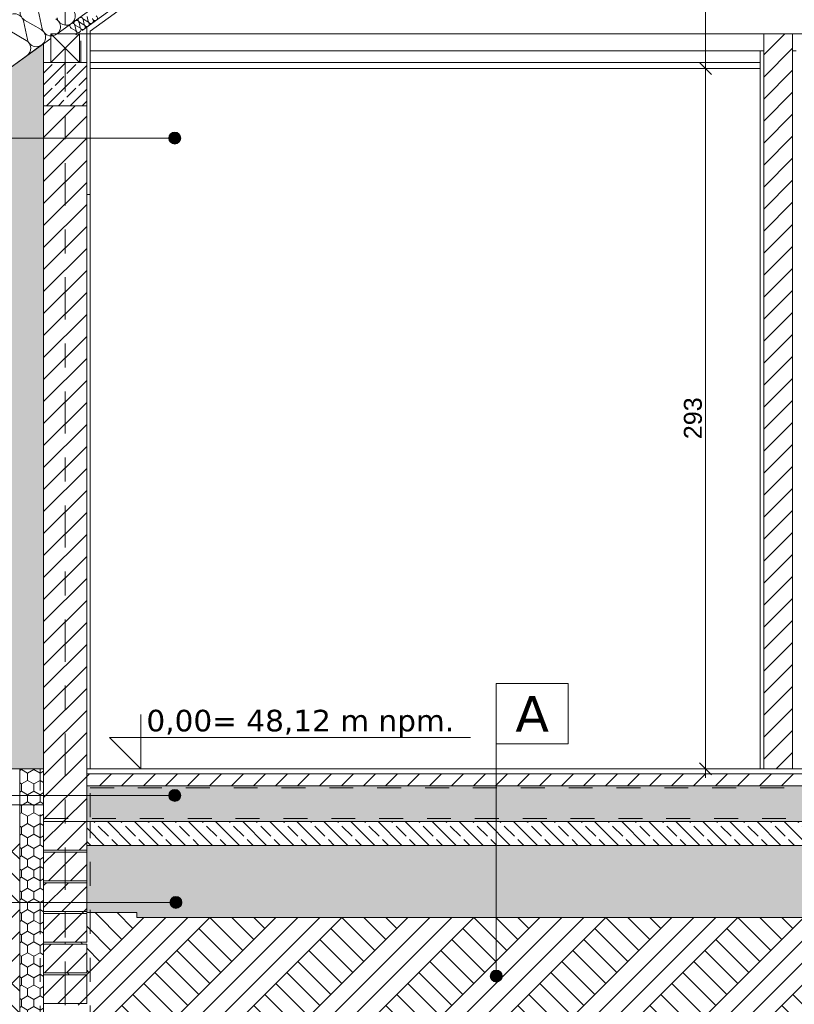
# Model space of a CAD drawing. Extents: x 5465377 to 5465550, y 5925276 to 5925338.
# Tile 154 of 182: x 5465433.22 to 5465436.46, y 5925329.19 to 5925333.31. Entities that reach past the tile are written whole.
import ezdxf

# ---------------------------------------------------------------- set-up
doc = ezdxf.new("R2010")
doc.units = 0
doc.header["$MEASUREMENT"] = 0
doc.linetypes.add('Dashed_line (2)', pattern=[0.0375, 0.025, -0.0125])
doc.linetypes.add('Kropki i Kreski', pattern=[0.335139, 0.176389, -0.088194, 0, -0.070556])
for name, color, linetype, lineweight in [('0_Nr_Pióra__141', 7, 'Continuous', 0), ('0_Nr_pióra__141_Nr_Pióra__141', 7, 'Continuous', 0), ('0_Nr_pióra__141_Nr_Pióra__142', 7, 'Continuous', 18), ('0_Nr_Pióra__142', 7, 'Continuous', 18), ('_1_Nr_pióra__1_Nr_Pióra__141', 7, 'Continuous', 0), ('_1_Nr_pióra__1_Nr_Pióra__142', 7, 'Continuous', 18), ('_______wymiarowanie_Nr_Pióra__201', 150, 'Continuous', 0), ('____rosliny_Nr_Pióra__141', 7, 'Continuous', 0), ('_ARCH_Projekt_Nr_pióra__141_Nr_Pióra__1', 7, 'Continuous', 13), ('_ARCH_Projekt_Nr_pióra__141_Nr_Pióra__141', 7, 'Continuous', 0), ('_ARCH_Sciany_Nr_Pióra__141', 7, 'Continuous', 0), ('_ARCH_Sciany_Nr_Pióra__142', 7, 'Continuous', 18), ('EGBD03_Nr_Pióra__141', 7, 'Continuous', 0), ('tabelki_Nr_pióra__1_Nr_pióra__141_Nr_Pióra__141', 7, 'Continuous', 0), ('tabelki_Nr_pióra__7_Nr_Pióra__141', 7, 'Continuous', 0), ('tabelki_Nr_pióra__7_Nr_pióra__7_Nr_Pióra__7', 7, 'Continuous', 35)]:
    doc.layers.add(name, color=color, linetype=linetype, lineweight=lineweight)
doc.layers.add('_______wymiarowanie', color=7, linetype='Continuous')
doc.layers.add('EGBD03', color=7, linetype='Continuous')
doc.styles.add('GENERATED_STYLE_4', font='arial.ttf')
doc.styles.add('GENERATED_STYLE_5', font='txt')
doc.styles.add('GENERATED_STYLE_6', font='verdana.ttf')
doc.dimstyles.new('GENERATED_STYLE__2', dxfattribs={"dimtxt": 0.075, "dimasz": 0.0475, "dimexe": 0.18, "dimexo": 0, "dimgap": 0.09, "dimtad": 1, "dimdec": 0, "dimlfac": 100, "dimzin": 0, "dimdsep": 46, "dimtxsty": 'GENERATED_STYLE_5', "dimblk": 'ARROWHEAD_6', "dimblk1": 'ARROWHEAD_6', "dimblk2": 'ARROWHEAD_6', "dimcen": 0.09, "dimclrd": 256, "dimclre": 256, "dimclrt": 256, "dimazin": 0, "dimtfac": 1, "dimtdec": 4, "dimtmove": 0, "dimatfit": 3, "dimfxl": 0, "dimtolj": 1, "dimtzin": 0, "dimarcsym": 0})
pattern_1 = [(45, (5464021.33072, 5925651.47357), (-0.045961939, 0.045961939), [])]
pattern_2 = [(90, (5464021.330723, 5925651.47357), (-0.0519615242, 0), [0.03, -0.06]), (90, (5464021.30474, 5925651.51857), (-0.0519615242, 0), [0.03, -0.06]), (150, (5464021.330723, 5925651.50357), (0.0259807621, 0.045), [0.03, -0.06]), (150, (5464021.27876, 5925651.50357), (0.0259807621, 0.045), [0.03, -0.06]), (-150, (5464021.330723, 5925651.47357), (-0.0259807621, 0.045), [0.03, -0.06]), (-150, (5464021.27876, 5925651.47357), (-0.0259807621, 0.045), [0.03, -0.06])]

# ---------------------------------------------------------------- blocks, each defined once
blk = doc.blocks.new('Izolacja cieplna 12_73', base_point=(5465433.4571, 5925333.242))
at = {"layer": '____rosliny_Nr_Pióra__141', "linetype": 'Continuous'}
for p, q in [((5465433.5091, 5925333.2982), (5465433.5044, 5925333.3198)), ((5465433.4576, 5925333.2608), (5465433.4529, 5925333.2823)), ((5465433.4543, 5925333.2834), (5465433.4734, 5925333.2722)), ((5465433.4748, 5925333.2733), (5465433.4701, 5925333.2948)), ((5465433.4715, 5925333.2959), (5465433.4905, 5925333.2847)), ((5465433.492, 5925333.2858), (5465433.4872, 5925333.3073)), ((5465433.4887, 5925333.3083), (5465433.5077, 5925333.2972)), ((5465433.4372, 5925333.2709), (5465433.4562, 5925333.2598))]:
    blk.add_line(p, q, dxfattribs=at)
for centre, start_param, end_param in [((5465433.5367, 5925333.313), 1.158004, 5.125183), ((5465433.4425, 5925333.2801), 4.299595, 8.266775), ((5465433.4597, 5925333.2925), 4.299595, 8.266775), ((5465433.4769, 5925333.305), 4.299595, 8.266775), ((5465433.4852, 5925333.2755), 1.158004, 5.125183), ((5465433.5023, 5925333.288), 1.158004, 5.125183), ((5465433.5195, 5925333.3005), 1.158004, 5.125183), ((5465433.4508, 5925333.2506), 3.141593, 5.125182), ((5465433.468, 5925333.2631), 1.158004, 5.125183)]:
    blk.add_ellipse(centre, major_axis=(-0.00625, 0.0086), ratio=0.998111, start_param=start_param, end_param=end_param, dxfattribs=at)
blk = doc.blocks.new('Izolacja cieplna 12_71', base_point=(5465433.2526, 5925333.1552))
at = {"layer": '____rosliny_Nr_Pióra__141', "linetype": 'Continuous'}
for p, q in [((5465433.3167, 5925333.2681), (5465433.2998, 5925333.3457)), ((5465433.2547, 5925333.223), (5465433.2377, 5925333.3006)), ((5465433.243, 5925333.3044), (5465433.3115, 5925333.2643)), ((5465433.1809, 5925333.2593), (5465433.2495, 5925333.2193))]:
    blk.add_line(p, q, dxfattribs=at)
for centre, start_param, end_param in [((5465433.2623, 5925333.3375), 5.870392, 9.837571), ((5465433.2003, 5925333.2924), 5.870392, 9.837571), ((5465433.4162, 5925333.3214), 2.7288, 6.695979), ((5465433.3542, 5925333.2763), 2.7288, 6.695979), ((5465433.2921, 5925333.2313), 2.7288, 6.695979), ((5465433.2301, 5925333.1862), 4.712389, 6.695979)]:
    blk.add_ellipse(centre, major_axis=(0.031, 0.0225), ratio=0.998431, start_param=start_param, end_param=end_param, dxfattribs=at)
blk = doc.blocks.new('Linia_265', base_point=(5465433.4122, 5925337.1188))
at = {"layer": 'EGBD03_Nr_Pióra__141', "linetype": 'Kropki i Kreski'}
blk.add_line((5465433.4122, 5925336.9938), (5465433.4122, 5925327.5395), dxfattribs=at)
blk = doc.blocks.new('Linia_8749', base_point=(5465431.1359, 5925329.6187))
at = {"layer": '0_Nr_pióra__141_Nr_Pióra__141', "linetype": 'Continuous'}
blk.add_hatch(color=256, dxfattribs=at).paths.add_polyline_path([(5465433.9004, 5925329.6187), (5465433.8985, 5925329.6282), (5465433.8931, 5925329.6363), (5465433.8849, 5925329.6418), (5465433.8754, 5925329.6437), (5465433.8658, 5925329.6418), (5465433.8577, 5925329.6363), (5465433.8523, 5925329.6282), (5465433.8504, 5925329.6187), (5465433.8523, 5925329.6091), (5465433.8577, 5925329.601), (5465433.8658, 5925329.5956), (5465433.8754, 5925329.5937), (5465433.8849, 5925329.5956), (5465433.8931, 5925329.601), (5465433.8985, 5925329.6091)], flags=0)
blk.add_line((5465431.1359, 5925329.6187), (5465433.8504, 5925329.6187), dxfattribs=at)
blk.add_circle((5465433.8754, 5925329.6187), 0.025, dxfattribs=at)
blk = doc.blocks.new('Linia_8285', base_point=(5465431.1306, 5925330.0655))
at = {"layer": '0_Nr_pióra__141_Nr_Pióra__141', "linetype": 'Continuous'}
blk.add_hatch(color=256, dxfattribs=at).paths.add_polyline_path([(5465433.8951, 5925330.0655), (5465433.8932, 5925330.075), (5465433.8878, 5925330.0831), (5465433.8797, 5925330.0886), (5465433.8701, 5925330.0905), (5465433.8605, 5925330.0886), (5465433.8524, 5925330.0831), (5465433.847, 5925330.075), (5465433.8451, 5925330.0655), (5465433.847, 5925330.0559), (5465433.8524, 5925330.0478), (5465433.8605, 5925330.0424), (5465433.8701, 5925330.0405), (5465433.8797, 5925330.0424), (5465433.8878, 5925330.0478), (5465433.8932, 5925330.0559)], flags=0)
blk.add_line((5465431.1306, 5925330.0655), (5465433.8451, 5925330.0655), dxfattribs=at)
blk.add_circle((5465433.8701, 5925330.0655), 0.025, dxfattribs=at)
blk = doc.blocks.new('Linia_8284', base_point=(5465431.1306, 5925332.8115))
at = {"layer": '0_Nr_pióra__141_Nr_Pióra__141', "linetype": 'Continuous'}
blk.add_hatch(color=256, dxfattribs=at).paths.add_polyline_path([(5465433.8951, 5925332.8115), (5465433.8932, 5925332.821), (5465433.8878, 5925332.8291), (5465433.8797, 5925332.8346), (5465433.8701, 5925332.8365), (5465433.8605, 5925332.8346), (5465433.8524, 5925332.8291), (5465433.847, 5925332.821), (5465433.8451, 5925332.8115), (5465433.847, 5925332.8019), (5465433.8524, 5925332.7938), (5465433.8605, 5925332.7884), (5465433.8701, 5925332.7865), (5465433.8797, 5925332.7884), (5465433.8878, 5925332.7938), (5465433.8932, 5925332.8019)], flags=0)
blk.add_line((5465431.1306, 5925332.8115), (5465433.8451, 5925332.8115), dxfattribs=at)
blk.add_circle((5465433.8701, 5925332.8115), 0.025, dxfattribs=at)
blk = doc.blocks.new('Linia_8281', base_point=(5465435.2141, 5925330.2864))
at = {"layer": '0_Nr_pióra__141_Nr_Pióra__141', "linetype": 'Continuous'}
blk.add_hatch(color=256, dxfattribs=at).paths.add_polyline_path([(5465435.2391, 5925329.3111), (5465435.2372, 5925329.3207), (5465435.2318, 5925329.3288), (5465435.2237, 5925329.3342), (5465435.2141, 5925329.3361), (5465435.2045, 5925329.3342), (5465435.1964, 5925329.3288), (5465435.191, 5925329.3207), (5465435.1891, 5925329.3111), (5465435.191, 5925329.3016), (5465435.1964, 5925329.2935), (5465435.2045, 5925329.288), (5465435.2141, 5925329.2861), (5465435.2237, 5925329.288), (5465435.2318, 5925329.2935), (5465435.2372, 5925329.3016)], flags=0)
blk.add_line((5465435.2141, 5925330.2864), (5465435.2141, 5925329.3361), dxfattribs=at)
blk.add_circle((5465435.2141, 5925329.3111), 0.025, dxfattribs=at)
blk = doc.blocks.new('*D434', base_point=(5464021.3307, 5925651.4736))
at = {"layer": '_______wymiarowanie_Nr_Pióra__201', "linetype": 'Continuous'}
for p, q in [((5465432.7251, 5925335.982), (5465432.6751, 5925336.032)), ((5465432.7001, 5925336.007), (5465432.7001, 5925336.0445)), ((5465432.7469, 5925336.007), (5465432.6532, 5925336.007)), ((5465432.7001, 5925333.3735), (5465432.7001, 5925336.007)), ((5465432.6751, 5925333.3985), (5465432.7251, 5925333.3485)), ((5465432.7469, 5925333.3735), (5465432.6532, 5925333.3735))]:
    blk.add_line(p, q, dxfattribs=at)
at = {"layer": '_______wymiarowanie_Nr_Pióra__201', "insert": (5465432.6101, 5925334.6049), "char_height": 0.075, "attachment_point": 1, "rotation": 90, "style": 'GENERATED_STYLE_4'}
blk.add_mtext('{263}', dxfattribs=at)
blk = doc.blocks.new('ARROWHEAD_6')
at = {"linetype": 'Continuous'}
for p, q in [((0, 0), (-1, 0)), ((-0.5, -0.5), (0.5, 0.5))]:
    blk.add_line(p, q, dxfattribs=at)
blk = doc.blocks.new('*D435', base_point=(5464021.3307, 5925651.4736))
at = {"layer": '_______wymiarowanie_Nr_Pióra__201', "linetype": 'Continuous'}
for p, q in [((5465432.3713, 5925335.982), (5465432.3213, 5925336.032)), ((5465432.3463, 5925336.007), (5465432.3463, 5925336.0445)), ((5465432.3932, 5925336.007), (5465432.2995, 5925336.007)), ((5465432.3463, 5925330.0264), (5465432.3463, 5925336.007)), ((5465432.3932, 5925330.0264), (5465432.2995, 5925330.0264)), ((5465432.3213, 5925330.0514), (5465432.3713, 5925330.0014)), ((5465432.3463, 5925329.9889), (5465432.3463, 5925330.0264))]:
    blk.add_line(p, q, dxfattribs=at)
at = {"layer": '_______wymiarowanie_Nr_Pióra__201', "insert": (5465432.2563, 5925332.9313), "char_height": 0.075, "attachment_point": 1, "rotation": 90, "style": 'GENERATED_STYLE_4'}
blk.add_mtext('{598}', dxfattribs=at)
blk = doc.blocks.new('*D436', base_point=(5464021.3307, 5925651.4736))
at = {"layer": '_______wymiarowanie_Nr_Pióra__201', "linetype": 'Continuous'}
for p, q in [((5465436.0631, 5925333.1264), (5465436.1131, 5925333.0764)), ((5465436.135, 5925333.1014), (5465436.0412, 5925333.1014)), ((5465436.0881, 5925330.1764), (5465436.0881, 5925333.1014)), ((5465436.0631, 5925330.2014), (5465436.1131, 5925330.1514)), ((5465436.135, 5925330.1764), (5465436.0412, 5925330.1764)), ((5465436.0881, 5925330.1389), (5465436.0881, 5925330.1764))]:
    blk.add_line(p, q, dxfattribs=at)
at = {"layer": '_______wymiarowanie_Nr_Pióra__201', "insert": (5465435.9981, 5925331.5536), "char_height": 0.075, "attachment_point": 1, "rotation": 90, "style": 'GENERATED_STYLE_4'}
blk.add_mtext('{293}', dxfattribs=at)
blk = doc.blocks.new('*D437', base_point=(5464021.3307, 5925651.4736))
at = {"layer": '_______wymiarowanie_Nr_Pióra__201', "linetype": 'Continuous'}
for p, q in [((5465436.1131, 5925335.5759), (5465436.0631, 5925335.6259)), ((5465436.0881, 5925335.6009), (5465436.0881, 5925335.6384)), ((5465436.135, 5925335.6009), (5465436.0412, 5925335.6009)), ((5465436.0881, 5925333.1014), (5465436.0881, 5925335.6009)), ((5465436.0631, 5925333.1264), (5465436.1131, 5925333.0764)), ((5465436.135, 5925333.1014), (5465436.0412, 5925333.1014))]:
    blk.add_line(p, q, dxfattribs=at)
at = {"layer": '_______wymiarowanie_Nr_Pióra__201', "insert": (5465435.9981, 5925334.2658), "char_height": 0.075, "attachment_point": 1, "rotation": 90, "style": 'GENERATED_STYLE_4'}
blk.add_mtext('{250}', dxfattribs=at)

msp = doc.modelspace()

# ---------------------------------------------------------------- hatches: boundary and pattern name
at = {"layer": '0_Nr_Pióra__141', "linetype": 'Continuous'}
h = msp.add_hatch(dxfattribs=at)
h.set_pattern_fill('Beton_zbrojony2', color=256, style=0, pattern_type=2)
h.set_pattern_definition([(45, (5464021.33072, 5925651.47357), (-0.0494974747, 0.0494974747), []), (45, (5464021.305974, 5925651.49832), (-0.0494974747, 0.0494974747), [0.0525, -0.0175])])
h.paths.add_polyline_path([(5465433.3222, 5925332.9464), (5465433.3222, 5925333.1264), (5465433.5022, 5925333.1264), (5465433.5022, 5925332.9464)], flags=0)
h = msp.add_hatch(dxfattribs=at)
h.set_pattern_fill('grunt', color=256, style=0, pattern_type=2)
h.set_pattern_definition([(45, (5464021.33072, 5925651.47357), (-0.137885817, 0.137885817), []), (45, (5464021.28476, 5925651.51953), (-0.27577163, 0.27577163), []), (45, (5464021.2388, 5925651.5655), (-0.27577163, 0.27577163), []), (135, (5464021.19284, 5925651.611455), (0.045961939, 0.045961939), [0.194999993, -0.194999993])])
h.paths.add_polyline_path([(5465433.2222, 5925329.8961), (5465431.5803, 5925329.8961), (5465432.7156, 5925328.0993), (5465433.4122, 5925328.0574), (5465434.3065, 5925328.0036), (5465436.2799, 5925327.9254), (5465439.0097, 5925328.0384), (5465440.0722, 5925328.0747), (5465441.044, 5925328.108), (5465441.9216, 5925329.896), (5465440.2622, 5925329.8957), (5465440.2622, 5925328.6777), (5465440.3722, 5925328.6767), (5465440.3722, 5925328.3767), (5465440.4722, 5925328.2767), (5465440.0722, 5925328.2767), (5465439.6722, 5925328.2767, -0.135964), (5465439.7722, 5925328.3767), (5465439.7722, 5925328.6767), (5465440.0722, 5925328.6767), (5465440.0722, 5925328.6864), (5465440.0722, 5925328.6877), (5465439.9822, 5925328.6877), (5465439.9822, 5925328.8077), (5465440.0722, 5925328.8077), (5465440.0722, 5925328.8147), (5465439.9822, 5925328.8147), (5465439.9822, 5925328.9347), (5465440.0722, 5925328.9347), (5465440.0722, 5925328.9417), (5465439.9822, 5925328.9417), (5465439.9822, 5925329.0617), (5465440.0722, 5925329.0617), (5465440.0722, 5925329.0697), (5465439.9822, 5925329.0697), (5465439.9822, 5925329.1897), (5465440.0722, 5925329.1897), (5465440.0722, 5925329.1967), (5465439.9822, 5925329.1967), (5465439.9822, 5925329.3167), (5465440.0722, 5925329.3167), (5465440.0722, 5925329.3247), (5465439.9822, 5925329.3247), (5465439.9822, 5925329.4447), (5465440.0722, 5925329.4447), (5465440.0722, 5925329.4527), (5465439.9822, 5925329.4527), (5465439.9822, 5925329.5564), (5465439.9678, 5925329.5564), (5465439.7722, 5925329.5564), (5465435.2141, 5925329.5564), (5465433.7122, 5925329.5564), (5465433.7122, 5925329.5764), (5465433.5166, 5925329.5764), (5465433.5022, 5925329.5764), (5465433.5022, 5925329.5807), (5465433.4122, 5925329.5807), (5465433.4122, 5925329.5727), (5465433.5022, 5925329.5727), (5465433.5022, 5925329.4527), (5465433.4122, 5925329.4527), (5465433.4122, 5925329.4447), (5465433.5022, 5925329.4447), (5465433.5022, 5925329.3247), (5465433.4122, 5925329.3247), (5465433.4122, 5925329.3167), (5465433.5022, 5925329.3167), (5465433.5022, 5925329.1967), (5465433.4122, 5925329.1967), (5465433.4122, 5925329.1897), (5465433.5022, 5925329.1897), (5465433.5022, 5925329.0697), (5465433.4122, 5925329.0697), (5465433.4122, 5925329.0617), (5465433.5022, 5925329.0617), (5465433.5022, 5925328.9417), (5465433.4122, 5925328.9417), (5465433.4122, 5925328.9347), (5465433.5022, 5925328.9347), (5465433.5022, 5925328.8147), (5465433.4122, 5925328.8147), (5465433.4122, 5925328.8077), (5465433.5022, 5925328.8077), (5465433.5022, 5925328.6877), (5465433.4122, 5925328.6877), (5465433.4122, 5925328.6864), (5465433.5022, 5925328.6864), (5465433.5022, 5925328.6767), (5465433.7122, 5925328.6767), (5465433.7122, 5925328.3767, -0.135964), (5465433.8122, 5925328.2767), (5465433.4122, 5925328.2767), (5465433.0122, 5925328.2767), (5465433.1122, 5925328.3767), (5465433.1122, 5925328.6767), (5465433.2222, 5925328.6777)], flags=0)
at = {"layer": '0_Nr_pióra__141_Nr_Pióra__141', "linetype": 'Continuous'}
h = msp.add_hatch(dxfattribs=at)
h.set_pattern_fill('BETON_ZBROJONY1', color=256, style=0, pattern_type=2)
h.set_pattern_definition([(135, (5664439.54761, 6139791.620276), (0.056568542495, 0.056568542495), []), (135, (5664439.51933, 6139791.59199), (0.056568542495, 0.056568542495), [0.06, -0.02])])
h.paths.add_polyline_path([(5465439.9822, 5925329.9564), (5465433.5022, 5925329.9564), (5465433.5022, 5925329.8564), (5465439.9822, 5925329.8564)], flags=0)
at = {"layer": '_ARCH_Projekt_Nr_pióra__141_Nr_Pióra__141', "linetype": 'Continuous'}
h = msp.add_hatch(dxfattribs=at)
h.set_pattern_fill('tynk_000', color=256, style=0, pattern_type=2)
h.set_pattern_definition([(45, (5664439.547614, 6139791.670276), (-0.0159099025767, 0.0159099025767), [0, -0.015, 0, -0.0225]), (110, (5664439.597614, 6139791.670276), (0.0211430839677, 0.0076954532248), [0, -0.011, 0, -0.019])])
h.paths.add_polyline_path([(5465433.5022, 5925329.8564), (5465433.5022, 5925329.5764), (5465433.7122, 5925329.5764), (5465433.7122, 5925329.5564), (5465439.7722, 5925329.5564), (5465439.9822, 5925329.5564), (5465439.9821, 5925329.8564)], flags=0)
at = {"layer": '_ARCH_Sciany_Nr_Pióra__141', "linetype": 'Continuous'}
h = msp.add_hatch(dxfattribs=at)
h.set_pattern_fill('cegła_zwykła', color=256, style=0, pattern_type=2)
h.set_pattern_definition(pattern_1)
h.paths.add_polyline_path([(5465436.3322, 5925330.1764), (5465436.4522, 5925330.1764), (5465436.4522, 5925333.2464), (5465436.3322, 5925333.2464)], flags=0)
h = msp.add_hatch(dxfattribs=at)
h.set_pattern_fill('Styropian2', color=256, style=0, pattern_type=2)
h.set_pattern_definition(pattern_2)
h.paths.add_polyline_path([(5465433.3222, 5925333.2058), (5465433.1622, 5925333.0895), (5465433.1622, 5925330.1764), (5465433.3222, 5925330.1764)], flags=0)
h = msp.add_hatch(dxfattribs=at)
h.set_pattern_fill('cegła_zwykła', color=256, style=0, pattern_type=2)
h.set_pattern_definition(pattern_1)
h.paths.add_polyline_path([(5465433.3222, 5925332.9464), (5465433.3222, 5925329.9564), (5465433.5022, 5925329.9564), (5465433.5022, 5925332.9464)], flags=0)
h = msp.add_hatch(dxfattribs=at)
h.set_pattern_fill('Styropian2', color=256, style=0, pattern_type=2)
h.set_pattern_definition(pattern_2)
h.paths.add_polyline_path([(5465433.3222, 5925330.1767), (5465433.2222, 5925330.1767), (5465433.2222, 5925328.6777), (5465433.3222, 5925328.6777), (5465433.3222, 5925330.152)], flags=0)
h = msp.add_hatch(dxfattribs=at)
h.set_pattern_fill('cegła_zwykła', color=256, style=0, pattern_type=2)
h.set_pattern_definition(pattern_1)
h.paths.add_polyline_path([(5465433.5022, 5925330.1064), (5465439.9822, 5925330.1064), (5465439.9822, 5925330.1564), (5465433.5022, 5925330.1564)], flags=0)
h = msp.add_hatch(dxfattribs=at)
h.set_pattern_fill('Styropian2', color=256, style=0, pattern_type=2)
h.set_pattern_definition(pattern_2)
h.paths.add_polyline_path([(5465439.9822, 5925329.9564), (5465433.5022, 5925329.9564), (5465433.5022, 5925330.1064), (5465439.9822, 5925330.1064)], flags=0)
h = msp.add_hatch(dxfattribs=at)
h.set_pattern_fill('cegła_zwykła', color=256, style=0, pattern_type=2)
h.set_pattern_definition(pattern_1)
h.paths.add_polyline_path([(5465433.3222, 5925329.9567), (5465433.3222, 5925329.8367), (5465433.5022, 5925329.8367), (5465433.5022, 5925329.9567)], flags=0)
h = msp.add_hatch(dxfattribs=at)
h.set_pattern_fill('cegła_zwykła', color=256, style=0, pattern_type=2)
h.set_pattern_definition(pattern_1)
h.paths.add_polyline_path([(5465433.3222, 5925329.8287), (5465433.3222, 5925329.7087), (5465433.5022, 5925329.7087), (5465433.5022, 5925329.8287)], flags=0)
h = msp.add_hatch(dxfattribs=at)
h.set_pattern_fill('cegła_zwykła', color=256, style=0, pattern_type=2)
h.set_pattern_definition(pattern_1)
h.paths.add_polyline_path([(5465433.3222, 5925329.7007), (5465433.3222, 5925329.5807), (5465433.5022, 5925329.5807), (5465433.5022, 5925329.7007)], flags=0)
h = msp.add_hatch(dxfattribs=at)
h.set_pattern_fill('cegła_zwykła', color=256, style=0, pattern_type=2)
h.set_pattern_definition(pattern_1)
h.paths.add_polyline_path([(5465433.3222, 5925329.5727), (5465433.3222, 5925329.4527), (5465433.5022, 5925329.4527), (5465433.5022, 5925329.5727)], flags=0)
h = msp.add_hatch(dxfattribs=at)
h.set_pattern_fill('cegła_zwykła', color=256, style=0, pattern_type=2)
h.set_pattern_definition(pattern_1)
h.paths.add_polyline_path([(5465433.3222, 5925329.4447), (5465433.3222, 5925329.3247), (5465433.5022, 5925329.3247), (5465433.5022, 5925329.4447)], flags=0)
h = msp.add_hatch(dxfattribs=at)
h.set_pattern_fill('cegła_zwykła', color=256, style=0, pattern_type=2)
h.set_pattern_definition(pattern_1)
h.paths.add_polyline_path([(5465433.3222, 5925329.3167), (5465433.3222, 5925329.1967), (5465433.5022, 5925329.1967), (5465433.5022, 5925329.3167)], flags=0)

# ---------------------------------------------------------------- linework, layer by layer
at = {"layer": '0_Nr_Pióra__141', "linetype": 'Continuous'}
for p, q in [((5465433.5022, 5925330.1764), (5465440.2622, 5925330.1764)), ((5465431.5145, 5925330.0264), (5465433.3222, 5925330.0264))]:
    msp.add_line(p, q, dxfattribs=at)
at = {"layer": '0_Nr_pióra__141_Nr_Pióra__142', "linetype": 'Continuous', "flags": 128}
msp.add_lwpolyline([(5465439.9822, 5925329.9564), (5465433.5022, 5925329.9564), (5465433.5022, 5925329.8564), (5465439.9822, 5925329.8564)], close=True, dxfattribs=at)
at = {"layer": '0_Nr_Pióra__142', "linetype": 'Continuous'}
for p, q in [((5465433.3782, 5925333.2464), (5465436.7422, 5925335.6906)), ((5465433.4722, 5925333.1264), (5465433.3522, 5925333.2464)), ((5465433.3522, 5925333.1264), (5465433.4722, 5925333.2464)), ((5465440.1062, 5925333.2464), (5465433.3782, 5925333.2464)), ((5465433.1622, 5925333.0895), (5465433.3522, 5925333.2276))]:
    msp.add_line(p, q, dxfattribs=at)
at = {"layer": '0_Nr_Pióra__142', "linetype": 'Continuous', "flags": 128}
for points in [[(5465433.4722, 5925333.1264), (5465433.3522, 5925333.1264), (5465433.3522, 5925333.2464), (5465433.4722, 5925333.2464)], [(5465433.3222, 5925332.9464), (5465433.3222, 5925333.1264), (5465433.5022, 5925333.1264), (5465433.5022, 5925332.9464)]]:
    msp.add_lwpolyline(points, close=True, dxfattribs=at)
msp.add_lwpolyline([(5465439.7722, 5925329.5564), (5465435.2141, 5925329.5564), (5465433.7122, 5925329.5564), (5465433.7122, 5925329.5764), (5465433.5166, 5925329.5764), (5465433.5022, 5925329.5764), (5465433.5022, 5925329.5807), (5465433.4122, 5925329.5807), (5465433.4122, 5925329.5727), (5465433.5022, 5925329.5727), (5465433.5022, 5925329.4527), (5465433.4122, 5925329.4527), (5465433.4122, 5925329.4447), (5465433.5022, 5925329.4447), (5465433.5022, 5925329.3247), (5465433.4122, 5925329.3247), (5465433.4122, 5925329.3167), (5465433.5022, 5925329.3167), (5465433.5022, 5925329.1967), (5465433.4122, 5925329.1967), (5465433.4122, 5925329.1897)], dxfattribs=at)
at = {"layer": '_1_Nr_pióra__1_Nr_Pióra__141', "linetype": 'Continuous'}
for p, q in [((5465433.3522, 5925333.1264), (5465433.4722, 5925333.2464)), ((5465433.4722, 5925333.1264), (5465433.3522, 5925333.2464))]:
    msp.add_line(p, q, dxfattribs=at)
at = {"layer": '_1_Nr_pióra__1_Nr_Pióra__141', "linetype": 'Continuous', "flags": 128}
msp.add_lwpolyline([(5465433.3522, 5925333.2464), (5465433.4722, 5925333.2464), (5465433.4722, 5925333.1264), (5465433.3522, 5925333.1264)], close=True, dxfattribs=at)
at = {"layer": '_1_Nr_pióra__1_Nr_Pióra__142', "linetype": 'Dashed_line (2)'}
for p, q in [((5465433.3072, 5925328.6864), (5465433.3072, 5925330.1767)), ((5465433.5166, 5925329.9753), (5465433.5166, 5925330.1567)), ((5465433.5166, 5925329.9751), (5465433.5166, 5925330.1564)), ((5465433.5166, 5925330.0974), (5465439.9678, 5925330.0974)), ((5465433.3247, 5925329.9694), (5465439.9822, 5925329.9694)), ((5465433.5166, 5925328.6877), (5465433.5166, 5925329.9567))]:
    msp.add_line(p, q, dxfattribs=at)
at = {"layer": '_ARCH_Projekt_Nr_pióra__141_Nr_Pióra__1', "linetype": 'Continuous', "flags": 128}
msp.add_lwpolyline([(5465433.5022, 5925329.8564), (5465433.5022, 5925329.5764), (5465433.7122, 5925329.5764), (5465433.7122, 5925329.5564), (5465439.7722, 5925329.5564), (5465439.9822, 5925329.5564), (5465439.9821, 5925329.8564)], close=True, dxfattribs=at)
at = {"layer": '_ARCH_Sciany_Nr_Pióra__141', "linetype": 'Continuous'}
for p, q in [((5465433.4836, 5925333.2612), (5465436.7716, 5925335.6501)), ((5465433.5172, 5925333.2578), (5465436.7778, 5925335.6268)), ((5465433.5022, 5925332.5764), (5465433.5022, 5925333.2748)), ((5465433.5172, 5925332.5764), (5465433.5172, 5925333.2578)), ((5465433.4772, 5925333.1264), (5465433.4772, 5925333.2178)), ((5465433.5022, 5925332.5764), (5465433.5022, 5925333.205)), ((5465433.5172, 5925333.1764), (5465436.3172, 5925333.1764)), ((5465436.3172, 5925330.1764), (5465436.3172, 5925333.1764)), ((5465436.3172, 5925333.1764), (5465436.3322, 5925333.1764)), ((5465436.3322, 5925330.1764), (5465436.3322, 5925333.1764)), ((5465436.3322, 5925330.1764), (5465436.3322, 5925333.1764)), ((5465436.4522, 5925333.1764), (5465436.4672, 5925333.1764)), ((5465436.4522, 5925330.1764), (5465436.4522, 5925333.1764)), ((5465436.4522, 5925330.1764), (5465436.4522, 5925333.1764)), ((5465433.5172, 5925333.1264), (5465436.3172, 5925333.1264)), ((5465433.3222, 5925332.5764), (5465433.3222, 5925333.1061)), ((5465433.3222, 5925332.5764), (5465433.3222, 5925333.1061)), ((5465433.5172, 5925333.1014), (5465436.3172, 5925333.1014)), ((5465433.5022, 5925332.5764), (5465433.5172, 5925332.5764)), ((5465433.5172, 5925330.1764), (5465433.5172, 5925332.5764)), ((5465433.1122, 5925330.1764), (5465433.3222, 5925330.1764))]:
    msp.add_line(p, q, dxfattribs=at)
at = {"layer": '_ARCH_Sciany_Nr_Pióra__141', "linetype": 'Continuous', "flags": 128}
for points in [[(5465433.3222, 5925333.2058), (5465433.1622, 5925333.0895), (5465433.1622, 5925330.1764), (5465433.3222, 5925330.1764)], [(5465433.3222, 5925330.1767), (5465433.2222, 5925330.1767), (5465433.2222, 5925328.6777), (5465433.3222, 5925328.6777), (5465433.3222, 5925330.152)], [(5465439.9822, 5925329.9564), (5465433.5022, 5925329.9564), (5465433.5022, 5925330.1064), (5465439.9822, 5925330.1064)]]:
    msp.add_lwpolyline(points, close=True, dxfattribs=at)
at = {"layer": '_ARCH_Sciany_Nr_Pióra__142', "linetype": 'Continuous', "flags": 128}
for points in [[(5465436.3322, 5925330.1764), (5465436.4522, 5925330.1764), (5465436.4522, 5925333.2464), (5465436.3322, 5925333.2464)], [(5465433.3222, 5925332.9464), (5465433.3222, 5925329.9564), (5465433.5022, 5925329.9564), (5465433.5022, 5925332.9464)], [(5465433.5022, 5925330.1064), (5465439.9822, 5925330.1064), (5465439.9822, 5925330.1564), (5465433.5022, 5925330.1564)], [(5465433.3222, 5925329.9567), (5465433.3222, 5925329.8367), (5465433.5022, 5925329.8367), (5465433.5022, 5925329.9567)], [(5465433.3222, 5925329.8287), (5465433.3222, 5925329.7087), (5465433.5022, 5925329.7087), (5465433.5022, 5925329.8287)], [(5465433.3222, 5925329.7007), (5465433.3222, 5925329.5807), (5465433.5022, 5925329.5807), (5465433.5022, 5925329.7007)], [(5465433.3222, 5925329.5727), (5465433.3222, 5925329.4527), (5465433.5022, 5925329.4527), (5465433.5022, 5925329.5727)], [(5465433.3222, 5925329.4447), (5465433.3222, 5925329.3247), (5465433.5022, 5925329.3247), (5465433.5022, 5925329.4447)], [(5465433.3222, 5925329.3167), (5465433.3222, 5925329.1967), (5465433.5022, 5925329.1967), (5465433.5022, 5925329.3167)]]:
    msp.add_lwpolyline(points, close=True, dxfattribs=at)
at = {"layer": 'EGBD03_Nr_Pióra__141', "linetype": 'Continuous'}
for p, q in [((5465433.7291, 5925330.4037), (5465433.7291, 5925330.1764)), ((5465433.7291, 5925330.1764), (5465433.5973, 5925330.3083)), ((5465433.5973, 5925330.3083), (5465435.1069, 5925330.3083))]:
    msp.add_line(p, q, dxfattribs=at)
at = {"layer": 'tabelki_Nr_pióra__1_Nr_pióra__141_Nr_Pióra__141', "linetype": 'Continuous', "flags": 128}
msp.add_lwpolyline([(5465435.2141, 5925330.5328), (5465435.5141, 5925330.5328), (5465435.5141, 5925330.2815), (5465435.2141, 5925330.2815)], close=True, dxfattribs=at)

# ---------------------------------------------------------------- block references
at = {"layer": '0_Nr_Pióra__141', "linetype": 'Continuous'}
for name, p in [('Linia_8284', (5465431.1306, 5925332.8115)), ('Linia_8281', (5465435.2141, 5925330.2864)), ('Linia_8285', (5465431.1306, 5925330.0655)), ('Linia_8749', (5465431.1359, 5925329.6187))]:
    msp.add_blockref(name, p, dxfattribs=at)
at = {"layer": '____rosliny_Nr_Pióra__141', "linetype": 'Continuous'}
for name, p in [('Izolacja cieplna 12_71', (5465433.2526, 5925333.1552)), ('Izolacja cieplna 12_73', (5465433.4571, 5925333.242))]:
    msp.add_blockref(name, p, dxfattribs=at)
at = {"layer": 'EGBD03', "linetype": 'Kropki i Kreski'}
msp.add_blockref('Linia_265', (5465433.4122, 5925337.1188), dxfattribs=at)

# ---------------------------------------------------------------- texts
at = {"layer": 'tabelki_Nr_pióra__7_Nr_Pióra__141', "linetype": 'Continuous', "insert": (5465433.7519, 5925330.3076), "char_height": 0.09, "attachment_point": 7, "style": 'GENERATED_STYLE_6'}
msp.add_mtext('{0,00= 48,12 m npm.}', dxfattribs=at)
at = {"layer": 'tabelki_Nr_pióra__7_Nr_pióra__7_Nr_Pióra__7', "linetype": 'Continuous', "insert": (5465435.3641, 5925330.3315), "char_height": 0.15, "attachment_point": 8, "style": 'GENERATED_STYLE_6'}
msp.add_mtext('{A           }', dxfattribs=at)

# ---------------------------------------------------------------- dimensions: what is measured, and where the dimension line sits
at = {"layer": '_______wymiarowanie', "linetype": 'Continuous'}
for base, p1, p2, picture, middle in [((5465432.3463, 5925330.0264), (5465433.2222, 5925330.0264), (5465436.7422, 5925336.007), '*D435', (5465432.2938, 5925333.0167)), ((5465432.7001, 5925328.2767), (5465433.1175, 5925333.3735), (5465436.7422, 5925336.007), '*D434', (5465432.6476, 5925334.6902)), ((5465436.0881, 5925330.1764), (5465433.5172, 5925333.1014), (5465436.7422, 5925335.6009), '*D437', (5465436.0356, 5925334.3512)), ((5465436.0880938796, 5925330.1764438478), (5465433.5171788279, 5925330.1764438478), (5465433.5171788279, 5925333.1014438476), '*D436', (5465436.0355938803, 5925331.6389438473))]:
    dim = msp.add_linear_dim(base=base, p1=p1, p2=p2, angle=90, dimstyle='GENERATED_STYLE__2', dxfattribs=at)
    dim.commit()
    dim.dimension.update_dxf_attribs({"geometry": picture, "text_midpoint": middle})

doc.saveas('drawing.dxf')
